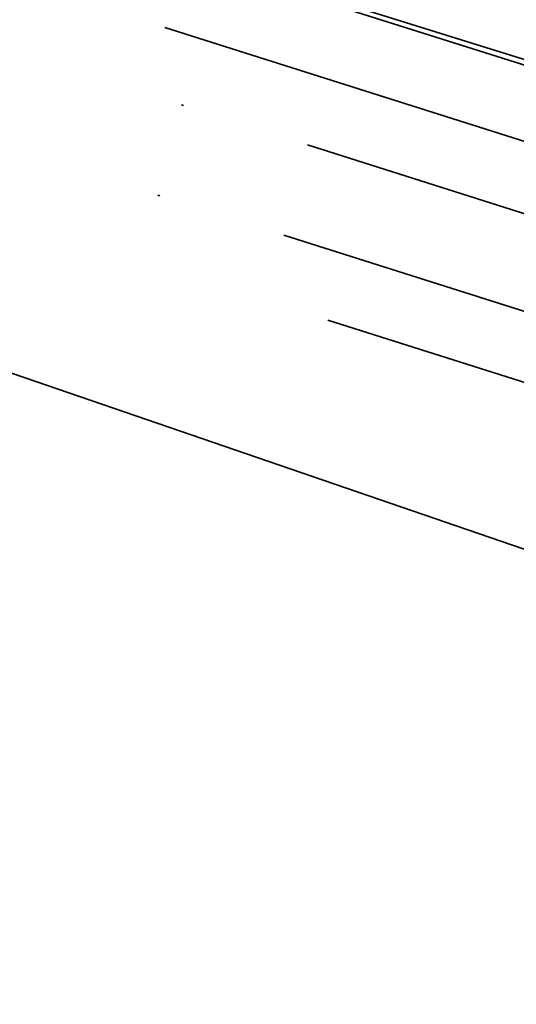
# Model space of a CAD drawing. Header units: metres. Extents: x -11 to 3521450, y 0 to 5943726.
# Tile 72 of 96: x 3521234 to 3521259, y 5943354 to 5943402. Entities that reach past the tile are written whole.
import ezdxf

# ---------------------------------------------------------------- set-up
doc = ezdxf.new("R2010")
doc.units = ezdxf.units.M
doc.linetypes.add('AUSGEZOGEN', pattern=[2, 1, 1])
doc.linetypes.add('Strichpunkt', pattern=[25.4, 12.7, -6.35, 0, -6.35])
doc.layers.add('IBJ_DB-Grenze', color=3, linetype='Continuous', true_color=0x00ff00)
doc.layers.add('IBJ_Hilfslinien', color=210, linetype='Continuous', plot=False)
doc.layers.add('T__ACHS', color=10, linetype='Strichpunkt', lineweight=25)

msp = doc.modelspace()

# ---------------------------------------------------------------- linework, layer by layer
at = {"layer": 'IBJ_DB-Grenze', "linetype": 'AUSGEZOGEN', "lineweight": 35}
for points in [[(3521112.81, 5943449.37), (3521136.26, 5943441.87), (3521241.28, 5943405.77), (3521264.27, 5943398.61), (3521280.46, 5943394.04), (3521323.88, 5943379.58), (3521356.07, 5943368.72), (3521390.6443, 5943358.1454)], [(3521229.3, 5943391.97), (3521226.01, 5943387.69), (3521295.74, 5943363.77), (3521338.27, 5943351.87), (3521383.9002, 5943336.755)]]:
    msp.add_lwpolyline(points, dxfattribs=at)
at = {"layer": 'IBJ_Hilfslinien', "linetype": 'AUSGEZOGEN', "lineweight": 35}
for p, q in [((3521401.9803, 5943354.7329), (3521154.6352, 5943432.986)), ((3521398.17, 5943352.2282), (3521241.5019, 5943401.7927)), ((3521395.8345, 5943341.2181), (3521249.4576, 5943387.5268))]:
    msp.add_line(p, q, dxfattribs=at)
at = {"layer": 'T__ACHS', "color": 4, "linetype": 'Strichpunkt', "lineweight": 35}
for p, q in [((3521284.8891, 5943384.5216, -2.71), (3521238.959, 5943399.0858, -2.71)), ((3521283.7358, 5943380.1383), (3521237.7983, 5943394.679))]:
    msp.add_line(p, q, dxfattribs=at)

doc.saveas('drawing.dxf')
